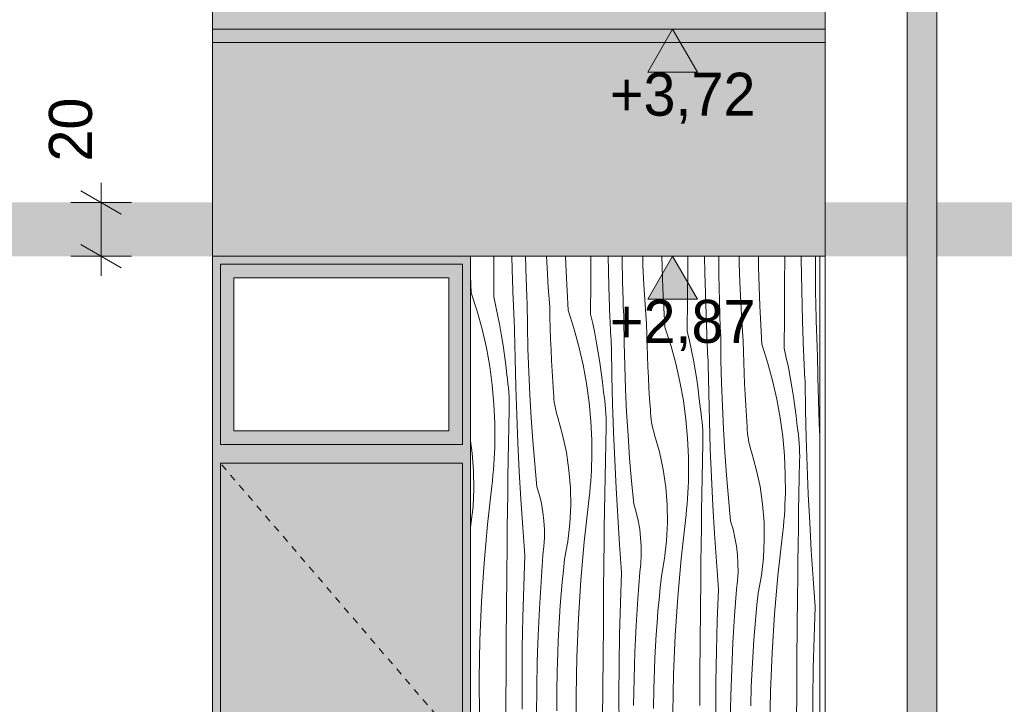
# Model space of a CAD drawing. Extents: x -366324 to -207045, y 68808 to 138616.
# Tile 151 of 170: x -216574 to -212910, y 116213 to 118760. Entities that reach past the tile are written whole.
import ezdxf

# ---------------------------------------------------------------- set-up
doc = ezdxf.new("R2010")
doc.units = 0
doc.header["$MEASUREMENT"] = 0
doc.linetypes.add('Dashed', pattern=[564.444447, 282.222223, -282.222223])
doc.linetypes.add('Hidden Line', pattern=[50, 25, -25])
for name, color, linetype, lineweight, true_color in [('Arch kolorystyka_Nr_Pióra__2', 7, 'Continuous', 13, 0x7f7f7f), ('Arch kolorystyka_Nr_Pióra__22', 7, 'Continuous', 9, 0x7f7f7f), ('Arch kolorystyka_Nr_Pióra__4', 7, 'Continuous', 9, 0x029e21), ('Arch kolorystyka_Nr_Pióra__81', 7, 'Continuous', 9, 0x5d5d5d), ('Arch okna_Nr_Pióra__81', 7, 'Continuous', 9, 0x5d5d5d)]:
    doc.layers.add(name, color=color, linetype=linetype, lineweight=lineweight, true_color=true_color)
for name, color, linetype, lineweight in [('Arch kolorystyka_Nr_Pióra__41', 7, 'Continuous', 15), ('Arch okna_Nr_Pióra__21', 7, 'Continuous', 9), ('Arch rynny_Nr_Pióra__21', 7, 'Continuous', 9), ('Arch wymiary_Nr_Pióra__19', 255, 'Continuous', 13), ('Arch wymiary_Nr_Pióra__21', 7, 'Continuous', 9), ('Arch ściany zewnętrzne_Nr_Pióra__21', 7, 'Continuous', 9)]:
    doc.layers.add(name, color=color, linetype=linetype, lineweight=lineweight)
doc.layers.add('Arch wymiary', color=7, linetype='Continuous')
doc.styles.add('GENERATED_STYLE_1', font='txt')
doc.dimstyles.new('GENERATED_STYLE__1', dxfattribs={"dimtxt": 160.000002, "dimasz": 114, "dimexe": 0.18, "dimexo": 0, "dimgap": 0.09, "dimtad": 1, "dimdec": 0, "dimlfac": 0.1, "dimzin": 0, "dimdsep": 46, "dimtxsty": 'GENERATED_STYLE_1', "dimblk": 'ARROWHEAD_2', "dimblk1": 'ARROWHEAD_2', "dimblk2": 'ARROWHEAD_2', "dimcen": 0.09, "dimclrd": 7, "dimclre": 7, "dimclrt": 7, "dimazin": 0, "dimtfac": 1, "dimtdec": 4, "dimtmove": 2, "dimatfit": 3, "dimfxl": 0, "dimtolj": 1, "dimtzin": 0, "dimarcsym": 0})

# ---------------------------------------------------------------- blocks, each defined once
blk = doc.blocks.new('*X130')
at = {"layer": 'Arch kolorystyka_Nr_Pióra__22', "linetype": 'Continuous'}
for p, q in [((-214809.4, 117846.4), (-214809.2, 117879.6)), ((-214741.9, 117830), (-214743.1, 117879.6)), ((-214690.8, 117839.6), (-214691.7, 117879.6)), ((-214611.6, 117836.2), (-214613.6, 117879.6)), ((-214541, 117822.8), (-214542.7, 117879.6)), ((-214449.2, 117782.9), (-214448.5, 117879.6)), ((-214381.7, 117766.5), (-214384.6, 117879.6)), ((-214332.7, 117875.2), (-214332.7, 117879.6)), ((-214330.6, 117776.1), (-214332.7, 117875.2)), ((-214254.7, 117845), (-214255.7, 117879.6)), ((-214180.8, 117759.3), (-214184.4, 117879.6)), ((-214088.2, 117837.4), (-214087.9, 117879.6)), ((-214024.4, 117817.4), (-214025.3, 117879.6)), ((-213972.5, 117811.7), (-213973, 117879.6)), ((-213896.6, 117853.9), (-213897, 117879.6)), ((-213824.9, 117839.2), (-213825.1, 117879.6)), ((-213728, 117773.9), (-213727.2, 117879.6)), ((-213665.9, 117868.3), (-213666, 117879.6)), ((-213664.2, 117753.9), (-213665.9, 117868.3)), ((-213613, 117847.3), (-213612.8, 117879.6)), ((-214810.2, 117728.4), (-214809.4, 117846.4)), ((-214737.7, 117715.6), (-214741.9, 117830)), ((-214690.4, 117823), (-214690.8, 117839.6)), ((-214689.8, 117806.3), (-214690.4, 117823)), ((-214607.3, 117763.9), (-214611.6, 117836.2)), ((-214533.4, 117679.5), (-214541, 117822.8)), ((-214251.4, 117772.7), (-214254.7, 117845)), ((-214089, 117719.4), (-214088.2, 117837.4)), ((-213894.5, 117781.5), (-213896.6, 117853.9)), ((-213820.6, 117695.8), (-213824.9, 117839.2)), ((-213612.3, 117748.2), (-213613, 117847.3)), ((-214893.6, 117743.1), (-214896.9, 117805.1)), ((-214689.3, 117789.7), (-214689.8, 117806.3)), ((-214688.7, 117773), (-214689.3, 117789.7)), ((-214021.5, 117702.9), (-214024.4, 117817.4)), ((-213970.4, 117712.6), (-213972.5, 117811.7)), ((-214688.1, 117756.4), (-214688.7, 117773)), ((-214687.4, 117739.7), (-214688.1, 117756.4)), ((-214601.8, 117691.6), (-214607.3, 117763.9)), ((-214450, 117664.8), (-214449.2, 117782.9)), ((-214377.5, 117652.1), (-214381.7, 117766.5)), ((-214330.2, 117759.5), (-214330.6, 117776.1)), ((-214329.6, 117742.8), (-214330.2, 117759.5)), ((-214247.1, 117700.3), (-214251.4, 117772.7)), ((-214173.2, 117616), (-214180.8, 117759.3)), ((-213891.2, 117709.1), (-213894.5, 117781.5)), ((-213728.8, 117655.8), (-213728, 117773.9)), ((-213661.3, 117639.4), (-213664.2, 117753.9)), ((-213610.2, 117649.1), (-213612.3, 117748.2)), ((-214893.6, 117743.1), (-214871.9, 117675.9)), ((-214810.2, 117728.4), (-214802, 117692.4)), ((-214737.1, 117701.6), (-214737.7, 117715.6)), ((-214686.7, 117723.1), (-214687.4, 117739.7)), ((-214686, 117706.5), (-214686.7, 117723.1)), ((-214329.1, 117726.2), (-214329.6, 117742.8)), ((-214328.5, 117709.5), (-214329.1, 117726.2)), ((-214089.8, 117601.3), (-214089, 117719.4)), ((-213970, 117695.9), (-213970.4, 117712.6)), ((-214871.9, 117675.9), (-214853.2, 117607.9)), ((-214802, 117692.4), (-214794.5, 117656.4)), ((-214736.5, 117687.5), (-214737.1, 117701.6)), ((-214735.9, 117673.5), (-214736.5, 117687.5)), ((-214735.3, 117659.5), (-214735.9, 117673.5)), ((-214684.9, 117620.7), (-214686, 117706.5)), ((-214601, 117651.7), (-214601.8, 117691.6)), ((-214533.4, 117679.5), (-214511.7, 117612.4)), ((-214327.9, 117692.9), (-214328.5, 117709.5)), ((-214327.2, 117676.2), (-214327.9, 117692.9)), ((-214326.5, 117659.6), (-214327.2, 117676.2)), ((-214241.6, 117628.1), (-214247.1, 117700.3)), ((-214017.3, 117588.6), (-214021.5, 117702.9)), ((-213969.4, 117679.3), (-213970, 117695.9)), ((-213968.9, 117662.6), (-213969.4, 117679.3)), ((-213886.9, 117636.8), (-213891.2, 117709.1)), ((-213813, 117552.5), (-213820.6, 117695.8)), ((-214794.5, 117656.4), (-214787.5, 117620.3)), ((-214734.6, 117645.5), (-214735.3, 117659.5)), ((-214733.9, 117631.4), (-214734.6, 117645.5)), ((-214600, 117611.7), (-214601, 117651.7)), ((-214450, 117664.8), (-214441.8, 117628.9)), ((-214376.9, 117638), (-214377.5, 117652.1)), ((-214376.3, 117624), (-214376.9, 117638)), ((-214325.8, 117642.9), (-214326.5, 117659.6)), ((-214324.7, 117557.2), (-214325.8, 117642.9)), ((-213968.3, 117646), (-213968.9, 117662.6)), ((-213967.7, 117629.4), (-213968.3, 117646)), ((-213881.4, 117564.6), (-213886.9, 117636.8)), ((-213729.5, 117537.8), (-213728.8, 117655.8)), ((-213657.1, 117525), (-213661.3, 117639.4)), ((-213609.8, 117632.4), (-213610.2, 117649.1)), ((-214853.2, 117607.9), (-214837.6, 117539.1)), ((-214787.5, 117620.3), (-214781.2, 117584)), ((-214733.2, 117617.4), (-214733.9, 117631.4)), ((-214732.5, 117603.4), (-214733.2, 117617.4)), ((-214730.7, 117498.7), (-214732.5, 117603.4)), ((-214682.9, 117535), (-214684.9, 117620.7)), ((-214598.6, 117571.8), (-214600, 117611.7)), ((-214511.7, 117612.4), (-214493, 117544.4)), ((-214441.8, 117628.9), (-214434.3, 117592.9)), ((-214375.7, 117610), (-214376.3, 117624)), ((-214375.1, 117596), (-214375.7, 117610)), ((-214240.8, 117588.2), (-214241.6, 117628.1)), ((-214173.2, 117616), (-214151.5, 117548.9)), ((-214089.8, 117601.3), (-214081.6, 117565.4)), ((-213967, 117612.7), (-213967.7, 117629.4)), ((-213966.3, 117596.1), (-213967, 117612.7)), ((-213609.2, 117615.8), (-213609.8, 117632.4)), ((-213608.7, 117599.1), (-213609.2, 117615.8)), ((-214781.2, 117584), (-214775.4, 117547.7)), ((-214597, 117531.9), (-214598.6, 117571.8)), ((-214434.3, 117592.9), (-214427.3, 117556.8)), ((-214374.4, 117582), (-214375.1, 117596)), ((-214373.7, 117567.9), (-214374.4, 117582)), ((-214373, 117553.9), (-214373.7, 117567.9)), ((-214239.8, 117548.2), (-214240.8, 117588.2)), ((-214081.6, 117565.4), (-214074.1, 117529.4)), ((-214016.7, 117574.5), (-214017.3, 117588.6)), ((-214016.1, 117560.5), (-214016.7, 117574.5)), ((-213965.5, 117579.4), (-213966.3, 117596.1)), ((-213964.5, 117493.7), (-213965.5, 117579.4)), ((-213880.6, 117524.6), (-213881.4, 117564.6)), ((-213608.1, 117582.5), (-213608.7, 117599.1)), ((-213607.5, 117565.8), (-213608.1, 117582.5)), ((-213606.8, 117549.2), (-213607.5, 117565.8)), ((-214837.6, 117539.1), (-214825, 117469.6)), ((-214775.4, 117547.7), (-214770.2, 117511.2)), ((-214679.8, 117449.3), (-214682.9, 117535)), ((-214595, 117491.9), (-214597, 117531.9)), ((-214493, 117544.4), (-214477.4, 117475.6)), ((-214427.3, 117556.8), (-214421, 117520.5)), ((-214372.3, 117539.9), (-214373, 117553.9)), ((-214370.5, 117435.2), (-214372.3, 117539.9)), ((-214322.7, 117471.5), (-214324.7, 117557.2)), ((-214238.4, 117508.3), (-214239.8, 117548.2)), ((-214151.5, 117548.9), (-214132.8, 117480.8)), ((-214074.1, 117529.4), (-214067.1, 117493.2)), ((-214015.5, 117546.5), (-214016.1, 117560.5)), ((-214014.8, 117532.5), (-214015.5, 117546.5)), ((-214014.2, 117518.4), (-214014.8, 117532.5)), ((-213813, 117552.5), (-213791.3, 117485.4)), ((-213729.5, 117537.8), (-213721.4, 117501.9)), ((-213606.1, 117532.6), (-213606.8, 117549.2)), ((-213605.3, 117515.9), (-213606.1, 117532.6)), ((-214770.2, 117511.2), (-214765.6, 117474.7)), ((-214728.1, 117394), (-214730.7, 117498.7)), ((-214592.8, 117452.1), (-214595, 117491.9)), ((-214421, 117520.5), (-214415.2, 117484.1)), ((-214236.7, 117468.3), (-214238.4, 117508.3)), ((-214067.1, 117493.2), (-214060.8, 117457)), ((-214013.5, 117504.4), (-214014.2, 117518.4)), ((-214012.8, 117490.4), (-214013.5, 117504.4)), ((-214012.1, 117476.4), (-214012.8, 117490.4)), ((-213962.5, 117408), (-213964.5, 117493.7)), ((-213879.6, 117484.7), (-213880.6, 117524.6)), ((-213721.4, 117501.9), (-213713.9, 117465.9)), ((-213656.5, 117511), (-213657.1, 117525)), ((-213655.9, 117497), (-213656.5, 117511)), ((-213655.3, 117483), (-213655.9, 117497)), ((-213604.3, 117430.2), (-213605.3, 117515.9)), ((-214825, 117469.6), (-214815.5, 117399.7)), ((-214765.6, 117474.7), (-214761.6, 117438.1)), ((-214477.4, 117475.6), (-214464.8, 117406.1)), ((-214415.2, 117484.1), (-214410, 117447.7)), ((-214319.6, 117385.8), (-214322.7, 117471.5)), ((-214234.8, 117428.4), (-214236.7, 117468.3)), ((-214132.8, 117480.8), (-214117.2, 117412)), ((-214060.8, 117457), (-214055, 117420.6)), ((-214010.3, 117371.7), (-214012.1, 117476.4)), ((-213878.2, 117444.8), (-213879.6, 117484.7)), ((-213791.3, 117485.4), (-213772.6, 117417.3)), ((-213713.9, 117465.9), (-213706.9, 117429.7)), ((-213654.6, 117468.9), (-213655.3, 117483)), ((-213654, 117454.9), (-213654.6, 117468.9)), ((-213653.3, 117440.9), (-213654, 117454.9)), ((-214759.2, 117422.1), (-214761.6, 117438.1)), ((-214757.1, 117406.1), (-214759.2, 117422.1)), ((-214675.8, 117363.7), (-214679.8, 117449.3)), ((-214590.3, 117412.2), (-214592.8, 117452.1)), ((-214410, 117447.7), (-214405.4, 117411.2)), ((-214367.9, 117330.5), (-214370.5, 117435.2)), ((-214232.6, 117388.5), (-214234.8, 117428.4)), ((-214055, 117420.6), (-214049.8, 117384.2)), ((-213876.5, 117404.8), (-213878.2, 117444.8)), ((-213772.6, 117417.3), (-213757, 117348.5)), ((-213706.9, 117429.7), (-213700.5, 117393.5)), ((-213652.6, 117426.9), (-213653.3, 117440.9)), ((-213651.9, 117412.9), (-213652.6, 117426.9)), ((-213602.3, 117344.5), (-213604.3, 117430.2)), ((-214815.5, 117399.7), (-214809.1, 117329.5)), ((-214755.3, 117390.1), (-214757.1, 117406.1)), ((-214754, 117374), (-214755.3, 117390.1)), ((-214724.6, 117289.3), (-214728.1, 117394)), ((-214587.5, 117372.3), (-214590.3, 117412.2)), ((-214464.8, 117406.1), (-214455.3, 117336.2)), ((-214405.4, 117411.2), (-214401.4, 117374.6)), ((-214315.6, 117300.2), (-214319.6, 117385.8)), ((-214230.1, 117348.7), (-214232.6, 117388.5)), ((-214117.2, 117412), (-214104.6, 117342.6)), ((-214049.8, 117384.2), (-214045.2, 117347.7)), ((-213959.4, 117322.3), (-213962.5, 117408)), ((-213874.6, 117364.9), (-213876.5, 117404.8)), ((-213700.5, 117393.5), (-213694.8, 117357.1)), ((-213650.1, 117308.2), (-213651.9, 117412.9)), ((-214753, 117357.9), (-214754, 117374)), ((-214752.4, 117341.8), (-214753, 117357.9)), ((-214670.7, 117278.1), (-214675.8, 117363.7)), ((-214587, 117360.5), (-214587.5, 117372.3)), ((-214586.1, 117348.7), (-214587, 117360.5)), ((-214584.7, 117336.9), (-214586.1, 117348.7)), ((-214399, 117358.6), (-214401.4, 117374.6)), ((-214396.9, 117342.6), (-214399, 117358.6)), ((-214227.3, 117308.8), (-214230.1, 117348.7)), ((-214045.2, 117347.7), (-214041.2, 117311.1)), ((-214007.7, 117267), (-214010.3, 117371.7)), ((-213872.4, 117325), (-213874.6, 117364.9)), ((-213757, 117348.5), (-213744.4, 117279.1)), ((-213694.8, 117357.1), (-213689.6, 117320.7)), ((-213599.2, 117258.8), (-213602.3, 117344.5)), ((-214809.1, 117329.5), (-214805.8, 117259)), ((-214753.7, 117246.8), (-214752.4, 117309.5)), ((-214752.2, 117325.6), (-214752.4, 117341.8)), ((-214752.4, 117309.5), (-214752.2, 117325.6)), ((-214582.9, 117325.2), (-214584.7, 117336.9)), ((-214580.7, 117313.5), (-214582.9, 117325.2)), ((-214578.2, 117302), (-214580.7, 117313.5)), ((-214455.3, 117336.2), (-214448.9, 117265.9)), ((-214395.1, 117326.6), (-214396.9, 117342.6)), ((-214393.8, 117310.5), (-214395.1, 117326.6)), ((-214392.8, 117294.4), (-214393.8, 117310.5)), ((-214364.4, 117225.8), (-214367.9, 117330.5)), ((-214226.8, 117297), (-214227.3, 117308.8)), ((-214104.6, 117342.6), (-214095.1, 117272.7)), ((-214038.8, 117295.1), (-214041.2, 117311.1)), ((-213955.4, 117236.6), (-213959.4, 117322.3)), ((-213869.9, 117285.1), (-213872.4, 117325)), ((-213689.6, 117320.7), (-213685, 117284.2)), ((-213647.5, 117203.4), (-213650.1, 117308.2)), ((-214720.3, 117184.7), (-214724.6, 117289.3)), ((-214664.6, 117192.6), (-214670.7, 117278.1)), ((-214575.2, 117290.5), (-214578.2, 117302)), ((-214571.8, 117279.2), (-214575.2, 117290.5)), ((-214553.7, 117215.1), (-214571.8, 117279.2)), ((-214392.2, 117278.3), (-214392.8, 117294.4)), ((-214392, 117262.1), (-214392.2, 117278.3)), ((-214310.5, 117214.6), (-214315.6, 117300.2)), ((-214225.9, 117285.1), (-214226.8, 117297)), ((-214224.5, 117273.4), (-214225.9, 117285.1)), ((-214222.7, 117261.7), (-214224.5, 117273.4)), ((-214095.1, 117272.7), (-214088.7, 117202.4)), ((-214036.7, 117279.1), (-214038.8, 117295.1)), ((-214034.9, 117263.1), (-214036.7, 117279.1)), ((-213867.1, 117245.3), (-213869.9, 117285.1)), ((-213744.4, 117279.1), (-213734.9, 117209.2)), ((-213685, 117284.2), (-213681, 117247.6)), ((-214805.8, 117259), (-214805.7, 117188.4)), ((-214755, 117184.1), (-214753.7, 117246.8)), ((-214448.9, 117265.9), (-214445.6, 117195.5)), ((-214393.5, 117183.3), (-214392.2, 117246)), ((-214392.2, 117246), (-214392, 117262.1)), ((-214220.5, 117250), (-214222.7, 117261.7)), ((-214218, 117238.5), (-214220.5, 117250)), ((-214215, 117227), (-214218, 117238.5)), ((-214033.6, 117247), (-214034.9, 117263.1)), ((-214032.6, 117230.9), (-214033.6, 117247)), ((-214004.2, 117162.3), (-214007.7, 117267)), ((-213950.3, 117151.1), (-213955.4, 117236.6)), ((-213866.6, 117233.4), (-213867.1, 117245.3)), ((-213865.7, 117221.6), (-213866.6, 117233.4)), ((-213678.6, 117231.6), (-213681, 117247.6)), ((-213596.9, 117209.5), (-213599.2, 117258.8)), ((-214539.8, 117150.1), (-214553.7, 117215.1)), ((-214360.1, 117121.2), (-214364.4, 117225.8)), ((-214304.4, 117129), (-214310.5, 117214.6)), ((-214211.6, 117215.7), (-214215, 117227)), ((-214193.5, 117151.6), (-214211.6, 117215.7)), ((-214088.7, 117202.4), (-214085.4, 117131.9)), ((-214032, 117214.7), (-214032.6, 117230.9)), ((-214031.8, 117198.6), (-214032, 117214.7)), ((-214032, 117182.5), (-214031.8, 117198.6)), ((-213864.3, 117209.9), (-213865.7, 117221.6)), ((-213862.5, 117198.2), (-213864.3, 117209.9)), ((-213860.3, 117186.5), (-213862.5, 117198.2)), ((-213734.9, 117209.2), (-213728.5, 117138.9)), ((-213676.5, 117215.6), (-213678.6, 117231.6)), ((-213674.7, 117199.6), (-213676.5, 117215.6)), ((-213673.4, 117183.5), (-213674.7, 117199.6)), ((-213644, 117098.8), (-213647.5, 117203.4)), ((-214890.3, 117147.7), (-214896.9, 117192.6)), ((-214807, 117147.2), (-214806.2, 117167.8)), ((-214806.2, 117167.8), (-214805.7, 117188.4)), ((-214756.1, 117121.5), (-214755, 117184.1)), ((-214715.1, 117080.1), (-214720.3, 117184.7)), ((-214657.5, 117107.1), (-214664.6, 117192.6)), ((-214445.6, 117195.5), (-214445.5, 117124.9)), ((-214394.8, 117120.6), (-214393.5, 117183.3)), ((-214033.3, 117119.8), (-214032, 117182.5)), ((-213999.9, 117057.6), (-214004.2, 117162.3)), ((-213857.8, 117174.9), (-213860.3, 117186.5)), ((-213854.8, 117163.5), (-213857.8, 117174.9)), ((-213851.4, 117152.1), (-213854.8, 117163.5)), ((-213672.4, 117167.4), (-213673.4, 117183.5)), ((-213671.8, 117151.2), (-213672.4, 117167.4)), ((-214885, 117081.4), (-214890.3, 117147.7)), ((-214809.4, 117106.1), (-214808.1, 117126.6)), ((-214808.1, 117126.6), (-214807, 117147.2)), ((-214530.1, 117084.2), (-214539.8, 117150.1)), ((-214446, 117104.3), (-214445.5, 117124.9)), ((-214297.3, 117043.6), (-214304.4, 117129)), ((-214179.5, 117086.6), (-214193.5, 117151.6)), ((-214085.4, 117131.9), (-214085.3, 117061.4)), ((-213944.2, 117065.5), (-213950.3, 117151.1)), ((-213833.3, 117088.1), (-213851.4, 117152.1)), ((-213728.5, 117138.9), (-213725.2, 117068.4)), ((-213671.6, 117135.1), (-213671.8, 117151.2)), ((-213671.8, 117118.9), (-213671.6, 117135.1)), ((-214811.1, 117085.5), (-214809.4, 117106.1)), ((-214757.1, 117058.8), (-214756.1, 117121.5)), ((-214649.4, 117021.8), (-214657.5, 117107.1)), ((-214446.8, 117083.7), (-214446, 117104.3)), ((-214395.9, 117058), (-214394.8, 117120.6)), ((-214354.9, 117016.5), (-214360.1, 117121.2)), ((-214034.6, 117057.1), (-214033.3, 117119.8)), ((-213819.3, 117023), (-213833.3, 117088.1)), ((-213673.1, 117056.3), (-213671.8, 117118.9)), ((-213639.7, 116994.1), (-213644, 117098.8)), ((-214883.9, 117014.9), (-214885, 117081.4)), ((-214815.1, 117044.5), (-214812.9, 117065)), ((-214812.9, 117065), (-214811.1, 117085.5)), ((-214758, 116996.1), (-214757.1, 117058.8)), ((-214709.1, 116975.5), (-214715.1, 117080.1)), ((-214524.7, 117017.9), (-214530.1, 117084.2)), ((-214449.2, 117042.5), (-214447.9, 117063.1)), ((-214447.9, 117063.1), (-214446.8, 117083.7)), ((-214396.9, 116995.3), (-214395.9, 117058)), ((-214169.9, 117020.7), (-214179.5, 117086.6)), ((-214085.8, 117040.8), (-214085.3, 117061.4)), ((-214035.7, 116994.4), (-214034.6, 117057.1)), ((-213994.7, 116953), (-213999.9, 117057.6)), ((-213937.1, 116980.1), (-213944.2, 117065.5)), ((-213725.2, 117068.4), (-213725.1, 116997.9)), ((-213674.3, 116993.6), (-213673.1, 117056.3)), ((-214887.2, 116948.4), (-214883.9, 117014.9)), ((-214833.5, 116881.4), (-214817.5, 117024)), ((-214817.5, 117024), (-214815.1, 117044.5)), ((-214640.2, 116990.9), (-214649.4, 117021.8)), ((-214523.7, 116951.4), (-214524.7, 117017.9)), ((-214452.7, 117001.5), (-214450.9, 117022)), ((-214450.9, 117022), (-214449.2, 117042.5)), ((-214348.8, 116912), (-214354.9, 117016.5)), ((-214289.1, 116958.2), (-214297.3, 117043.6)), ((-214164.5, 116954.4), (-214169.9, 117020.7)), ((-214087.7, 116999.6), (-214086.6, 117020.2)), ((-214086.6, 117020.2), (-214085.8, 117040.8)), ((-213809.7, 116957.2), (-213819.3, 117023)), ((-214758.9, 116933.4), (-214758, 116996.1)), ((-214632.9, 116959.6), (-214640.2, 116990.9)), ((-214457.3, 116960.5), (-214454.9, 116981)), ((-214454.9, 116981), (-214452.7, 117001.5)), ((-214397.8, 116932.6), (-214396.9, 116995.3)), ((-214090.7, 116958.5), (-214089, 116979)), ((-214089, 116979), (-214087.7, 116999.6)), ((-214036.7, 116931.8), (-214035.7, 116994.4)), ((-213928.9, 116894.7), (-213937.1, 116980.1)), ((-213726.4, 116956.7), (-213725.6, 116977.3)), ((-213725.6, 116977.3), (-213725.1, 116997.9)), ((-213675.5, 116930.9), (-213674.3, 116993.6)), ((-213634.5, 116889.5), (-213639.7, 116994.1)), ((-214894.8, 116882.3), (-214887.2, 116948.4)), ((-214702.1, 116871), (-214709.1, 116975.5)), ((-214627.3, 116927.9), (-214632.9, 116959.6)), ((-214527, 116884.9), (-214523.7, 116951.4)), ((-214473.3, 116817.9), (-214457.3, 116960.5)), ((-214280, 116927.4), (-214289.1, 116958.2)), ((-214163.5, 116887.9), (-214164.5, 116954.4)), ((-214092.5, 116937.9), (-214090.7, 116958.5)), ((-213988.6, 116848.5), (-213994.7, 116953)), ((-213804.3, 116890.9), (-213809.7, 116957.2)), ((-213727.5, 116936.1), (-213726.4, 116956.7)), ((-214759.6, 116870.8), (-214758.9, 116933.4)), ((-214623.6, 116895.9), (-214627.3, 116927.9)), ((-214398.7, 116869.9), (-214397.8, 116932.6)), ((-214341.9, 116807.5), (-214348.8, 116912)), ((-214272.7, 116896.1), (-214280, 116927.4)), ((-214097.1, 116897), (-214094.7, 116917.4)), ((-214094.7, 116917.4), (-214092.5, 116937.9)), ((-214037.6, 116869.1), (-214036.7, 116931.8)), ((-213730.4, 116895), (-213728.8, 116915.5)), ((-213728.8, 116915.5), (-213727.5, 116936.1)), ((-213676.5, 116868.3), (-213675.5, 116930.9)), ((-214896.9, 116871), (-214894.8, 116882.3)), ((-214846.1, 116738.5), (-214833.5, 116881.4)), ((-214760.2, 116808.1), (-214759.6, 116870.8)), ((-214694.4, 116766.5), (-214702.1, 116871)), ((-214621.7, 116863.8), (-214623.6, 116895.9)), ((-214534.6, 116818.8), (-214527, 116884.9)), ((-214399.4, 116807.2), (-214398.7, 116869.9)), ((-214267.1, 116864.4), (-214272.7, 116896.1)), ((-214166.8, 116821.4), (-214163.5, 116887.9)), ((-214113.1, 116754.4), (-214097.1, 116897)), ((-214038.5, 116806.4), (-214037.6, 116869.1)), ((-213919.8, 116863.9), (-213928.9, 116894.7)), ((-213803.3, 116824.4), (-213804.3, 116890.9)), ((-213734.5, 116853.9), (-213732.3, 116874.4)), ((-213732.3, 116874.4), (-213730.4, 116895)), ((-213677.4, 116805.6), (-213676.5, 116868.3)), ((-213628.4, 116785), (-213634.5, 116889.5)), ((-214623.3, 116799.5), (-214621.6, 116831.6)), ((-214621.6, 116831.6), (-214621.7, 116863.8)), ((-214263.4, 116832.4), (-214267.1, 116864.4)), ((-214261.5, 116800.3), (-214263.4, 116832.4)), ((-213981.7, 116744), (-213988.6, 116848.5)), ((-213912.5, 116832.5), (-213919.8, 116863.9)), ((-213906.9, 116800.9), (-213912.5, 116832.5)), ((-213752.9, 116690.9), (-213736.9, 116833.5)), ((-213736.9, 116833.5), (-213734.5, 116853.9)), ((-214761.3, 116690), (-214760.2, 116808.1)), ((-214626.8, 116767.5), (-214623.3, 116799.5)), ((-214546.5, 116753.4), (-214534.6, 116818.8)), ((-214485.9, 116675), (-214473.3, 116817.9)), ((-214400, 116744.6), (-214399.4, 116807.2)), ((-214334.1, 116703), (-214341.9, 116807.5)), ((-214261.4, 116768.1), (-214261.5, 116800.3)), ((-214174.4, 116755.3), (-214166.8, 116821.4)), ((-214039.2, 116743.7), (-214038.5, 116806.4)), ((-213903.2, 116768.9), (-213906.9, 116800.9)), ((-213806.6, 116757.9), (-213803.3, 116824.4)), ((-213678.3, 116742.9), (-213677.4, 116805.6)), ((-214698.7, 116652.2), (-214694.4, 116766.5)), ((-214634.2, 116668.7), (-214626.8, 116767.5)), ((-214263.1, 116736), (-214261.4, 116768.1)), ((-213901.3, 116736.8), (-213903.2, 116768.9)), ((-213814.2, 116691.8), (-213806.6, 116757.9)), ((-213621.5, 116680.5), (-213628.4, 116785)), ((-214855.4, 116595.4), (-214846.1, 116738.5)), ((-214551.1, 116710.1), (-214546.5, 116753.4)), ((-214401.1, 116626.5), (-214400, 116744.6)), ((-214266.6, 116704), (-214263.1, 116736)), ((-214186.3, 116689.8), (-214174.4, 116755.3)), ((-214125.7, 116611.5), (-214113.1, 116754.4)), ((-214039.8, 116681.1), (-214039.2, 116743.7)), ((-213973.9, 116639.5), (-213981.7, 116744)), ((-213901.2, 116704.6), (-213901.3, 116736.8)), ((-213679, 116680.2), (-213678.3, 116742.9)), ((-214762.3, 116572), (-214761.3, 116690)), ((-214555.3, 116666.7), (-214551.1, 116710.1)), ((-214338.5, 116588.6), (-214334.1, 116703)), ((-214274, 116605.1), (-214266.6, 116704)), ((-214190.9, 116646.6), (-214186.3, 116689.8)), ((-213902.9, 116672.5), (-213901.2, 116704.6)), ((-213826.1, 116626.3), (-213814.2, 116691.8)), ((-213765.5, 116548), (-213752.9, 116690.9)), ((-214701.8, 116537.7), (-214698.7, 116652.2)), ((-214640.3, 116569.7), (-214634.2, 116668.7)), ((-214559.1, 116623.4), (-214555.3, 116666.7)), ((-214495.2, 116531.9), (-214485.9, 116675)), ((-214040.9, 116563), (-214039.8, 116681.1)), ((-213906.4, 116640.5), (-213902.9, 116672.5)), ((-213679.6, 116617.5), (-213679, 116680.2)), ((-213613.7, 116576), (-213621.5, 116680.5)), ((-214562.5, 116580), (-214559.1, 116623.4)), ((-214402.1, 116508.5), (-214401.1, 116626.5)), ((-214195.1, 116603.2), (-214190.9, 116646.6)), ((-214135, 116468.4), (-214125.7, 116611.5)), ((-213978.3, 116525.1), (-213973.9, 116639.5)), ((-213913.8, 116541.6), (-213906.4, 116640.5)), ((-213830.7, 116583), (-213826.1, 116626.3)), ((-213680.7, 116499.5), (-213679.6, 116617.5)), ((-214861.2, 116452.1), (-214855.4, 116595.4)), ((-214565.5, 116536.6), (-214562.5, 116580)), ((-214341.6, 116474.2), (-214338.5, 116588.6)), ((-214280.1, 116506.2), (-214274, 116605.1)), ((-214198.9, 116559.9), (-214195.1, 116603.2)), ((-213834.9, 116539.7), (-213830.7, 116583)), ((-213618.1, 116461.6), (-213613.7, 116576)), ((-214763.3, 116454), (-214762.3, 116572)), ((-214703.7, 116423.3), (-214701.8, 116537.7)), ((-214645, 116470.7), (-214640.3, 116569.7)), ((-214202.3, 116516.5), (-214198.9, 116559.9)), ((-214041.9, 116445), (-214040.9, 116563)), ((-213919.9, 116442.7), (-213913.8, 116541.6)), ((-213838.7, 116496.4), (-213834.9, 116539.7)), ((-213774.7, 116404.8), (-213765.5, 116548)), ((-214568.1, 116493.1), (-214565.5, 116536.6)), ((-214501, 116388.5), (-214495.2, 116531.9)), ((-214403.1, 116390.5), (-214402.1, 116508.5)), ((-214284.8, 116407.2), (-214280.1, 116506.2)), ((-214205.3, 116473.1), (-214202.3, 116516.5)), ((-213981.4, 116410.7), (-213978.3, 116525.1)), ((-214648.3, 116371.6), (-214645, 116470.7)), ((-214570.4, 116449.6), (-214568.1, 116493.1)), ((-214343.5, 116359.8), (-214341.6, 116474.2)), ((-214207.9, 116429.6), (-214205.3, 116473.1)), ((-214140.8, 116325), (-214135, 116468.4)), ((-213842.1, 116453), (-213838.7, 116496.4)), ((-213681.7, 116381.5), (-213680.7, 116499.5)), ((-214863.7, 116308.6), (-214861.2, 116452.1)), ((-214764.2, 116336), (-214763.3, 116454)), ((-214572.2, 116406.2), (-214570.4, 116449.6)), ((-214210.2, 116386.1), (-214207.9, 116429.6)), ((-214042.9, 116327), (-214041.9, 116445)), ((-213924.6, 116343.7), (-213919.9, 116442.7)), ((-213845.1, 116409.5), (-213842.1, 116453)), ((-213621.2, 116347.2), (-213618.1, 116461.6)), ((-214704.4, 116308.8), (-214703.7, 116423.3)), ((-214574.4, 116333.7), (-214572.2, 116406.2)), ((-214288.1, 116308.1), (-214284.8, 116407.2)), ((-213983.3, 116296.2), (-213981.4, 116410.7)), ((-213847.7, 116366.1), (-213845.1, 116409.5)), ((-213780.6, 116261.5), (-213774.7, 116404.8)), ((-214650.3, 116272.5), (-214648.3, 116371.6)), ((-214503.5, 116245.1), (-214501, 116388.5)), ((-214404, 116272.4), (-214403.1, 116390.5)), ((-214344.2, 116245.3), (-214343.5, 116359.8)), ((-214212, 116342.6), (-214210.2, 116386.1)), ((-213850, 116322.6), (-213847.7, 116366.1)), ((-213682.7, 116263.4), (-213681.7, 116381.5)), ((-214765.1, 116217.9), (-214764.2, 116336)), ((-214575.5, 116261.3), (-214574.4, 116333.7)), ((-214214.2, 116270.2), (-214212, 116342.6)), ((-214143.3, 116181.6), (-214140.8, 116325)), ((-214043.8, 116208.9), (-214042.9, 116327)), ((-213927.9, 116244.6), (-213924.6, 116343.7)), ((-213851.8, 116279.1), (-213850, 116322.6)), ((-213623.1, 116232.7), (-213621.2, 116347.2)), ((-214862.8, 116165.2), (-214863.7, 116308.6)), ((-214703.9, 116194.3), (-214704.4, 116308.8)), ((-214290.1, 116209), (-214288.1, 116308.1)), ((-213984, 116181.8), (-213983.3, 116296.2)), ((-214651, 116173.3), (-214650.3, 116272.5)), ((-214575.5, 116188.9), (-214575.5, 116261.3)), ((-214502.6, 116101.7), (-214503.5, 116245.1)), ((-214404.9, 116154.4), (-214404, 116272.4)), ((-214343.7, 116130.8), (-214344.2, 116245.3)), ((-214215.3, 116197.8), (-214214.2, 116270.2)), ((-213929.9, 116145.4), (-213927.9, 116244.6)), ((-213854, 116206.7), (-213851.8, 116279.1)), ((-213783.1, 116118.1), (-213780.6, 116261.5)), ((-213683.6, 116145.4), (-213682.7, 116263.4)), ((-214765.9, 116099.9), (-214765.1, 116217.9)), ((-213623.8, 116118.3), (-213623.1, 116232.7))]:
    blk.add_line(p, q, dxfattribs=at)
blk = doc.blocks.new('Wypełnienie_65')
at = {"layer": 'Arch kolorystyka_Nr_Pióra__22', "linetype": 'Dashed'}
blk.add_blockref('*X130', (0, 0), dxfattribs=at)
blk = doc.blocks.new('Wymiary_178', base_point=(-214144.4, 117879.6))
at = {"layer": 'Arch wymiary_Nr_Pióra__21', "linetype": 'Continuous'}
blk.add_hatch(color=256, dxfattribs=at).paths.add_polyline_path([(-214144.4, 117879.6), (-214237.2, 117719.6), (-214051.6, 117719.6)], flags=0)
for p, q in [((-214144.4, 117879.6), (-214264.4, 117879.6)), ((-214144.4, 117879.6), (-214237.2, 117719.6)), ((-214144.4, 117879.6), (-214024.4, 117879.6)), ((-214051.6, 117719.6), (-214144.4, 117879.6)), ((-214237.2, 117719.6), (-214051.6, 117719.6))]:
    blk.add_line(p, q, dxfattribs=at)
at = {"layer": 'Arch wymiary_Nr_Pióra__21', "insert": (-214377.8, 117527.6), "char_height": 160, "attachment_point": 7, "style": 'GENERATED_STYLE_1'}
blk.add_mtext('{+2,87}', dxfattribs=at)
blk = doc.blocks.new('Wymiary_179', base_point=(-214144.4, 118724.6))
at = {"layer": 'Arch wymiary_Nr_Pióra__19', "linetype": 'Continuous'}
blk.add_hatch(color=256, dxfattribs=at).paths.add_polyline_path([(-214144.4, 118724.6), (-214237.2, 118564.6), (-214051.6, 118564.6)], flags=0)
for p, q in [((-214144.4, 118724.6), (-214237.2, 118564.6)), ((-214051.6, 118564.6), (-214144.4, 118724.6)), ((-214237.2, 118564.6), (-214051.6, 118564.6))]:
    blk.add_line(p, q, dxfattribs=at)
at = {"layer": 'Arch wymiary_Nr_Pióra__21', "linetype": 'Continuous'}
for q in [(-214264.4, 118724.6), (-214024.4, 118724.6)]:
    blk.add_line((-214144.4, 118724.6), q, dxfattribs=at)
at = {"layer": 'Arch wymiary_Nr_Pióra__19', "insert": (-214377.8, 118372.6), "char_height": 160, "attachment_point": 7, "style": 'GENERATED_STYLE_1'}
blk.add_mtext('{+3,72}', dxfattribs=at)
blk = doc.blocks.new('*D516')
at = {"layer": 'Arch wymiary_Nr_Pióra__21', "linetype": 'Continuous'}
for p, q in [((-216270.8, 118079.6), (-216270.8, 118152.9)), ((-216195.8, 118036.3), (-216345.8, 118122.9)), ((-216158.3, 118079.6), (-216383.3, 118079.6)), ((-216270.8, 117879.6), (-216270.8, 118079.6)), ((-216345.8, 117922.9), (-216195.8, 117836.3)), ((-216158.3, 117879.6), (-216383.3, 117879.6)), ((-216270.8, 117806.2), (-216270.8, 117879.6))]:
    blk.add_line(p, q, dxfattribs=at)
at = {"layer": 'Arch wymiary_Nr_Pióra__21', "insert": (-216302.8, 118231.8), "char_height": 160, "attachment_point": 7, "rotation": 90, "style": 'GENERATED_STYLE_1'}
blk.add_mtext('{20}', dxfattribs=at)
blk = doc.blocks.new('ARROWHEAD_2')
at = {"color": 0, "linetype": 'Continuous', "lineweight": 0}
for p, q in [((-0.378, -0.655), (0.378, 0.655)), ((0, 0), (-1, 0))]:
    blk.add_line(p, q, dxfattribs=at)

msp = doc.modelspace()

# ---------------------------------------------------------------- hatches: boundary and pattern name
at = {"layer": 'Arch kolorystyka_Nr_Pióra__2', "linetype": 'Continuous'}
h = msp.add_hatch(color=256, dxfattribs=at)
h.paths.add_polyline_path([(-215856.9, 118724.6), (-213576.9, 118724.6), (-213576.9, 121544.6), (-215856.9, 121544.6)], flags=0)
h.paths.add_polyline_path([(-215776.9, 120844.6), (-214801.9, 120844.6), (-214801.9, 121464.6), (-215776.9, 121464.6)], flags=0)
h.paths.add_polyline_path([(-214631.9, 120844.6), (-213656.9, 120844.6), (-213656.9, 121464.6), (-214631.9, 121464.6)], flags=0)
h.paths.add_polyline_path([(-214631.9, 118844.6), (-213656.9, 118844.6), (-213656.9, 120674.6), (-214631.9, 120674.6)], flags=0)
h.paths.add_polyline_path([(-214801.9, 120674.6), (-215776.9, 120674.6), (-215776.9, 118844.6), (-214801.9, 118844.6)], flags=0)
h = msp.add_hatch(color=256, dxfattribs=at)
h.paths.add_polyline_path([(-214926.9, 115009.6), (-215826.9, 115009.6), (-215826.9, 117109.6), (-214926.9, 117109.6)], flags=0)
h.paths.add_polyline_path([(-215116.9, 115979.6), (-215006.9, 115979.6), (-215006.9, 115966.2), (-215006.9, 115869.6, 1), (-214956.9, 115869.6), (-214956.9, 116024.6), (-214956.9, 116029.6, 1), (-215006.9, 116029.6), (-215006.9, 116009.6), (-215116.9, 116009.6)], flags=0)
at = {"layer": 'Arch kolorystyka_Nr_Pióra__4', "linetype": 'Continuous'}
msp.add_hatch(color=256, dxfattribs=at).paths.add_polyline_path([(-210556.9, 117879.6), (-210556.9, 118079.6), (-233811.9, 118079.6), (-233811.9, 117879.6)], flags=0)
at = {"layer": 'Arch kolorystyka_Nr_Pióra__41', "linetype": 'Continuous'}
for points in [[(-213161.9, 114608.8), (-213161.9, 122173.9, -0.545455), (-213271.9, 122173.9), (-213271.9, 114608.8, 0.811514)], [(-213576.9, 118724.6), (-215856.9, 118724.6), (-215856.9, 118674.6), (-213576.9, 118674.6)]]:
    msp.add_hatch(color=256, dxfattribs=at).paths.add_polyline_path(points, flags=0)
h = msp.add_hatch(color=256, dxfattribs=at)
h.paths.add_polyline_path([(-214896.9, 114989.6), (-215856.9, 114989.6), (-215856.9, 117879.6), (-214896.9, 117879.6)], flags=0)
h.paths.add_polyline_path([(-215776.9, 117799.6), (-214976.9, 117799.6), (-214976.9, 117229.6), (-215776.9, 117229.6)], flags=0)
h.paths.add_polyline_path([(-214926.9, 115009.6), (-215826.9, 115009.6), (-215826.9, 117109.6), (-214926.9, 117109.6)], flags=0)
at = {"layer": 'Arch kolorystyka_Nr_Pióra__81', "linetype": 'Continuous'}
msp.add_hatch(color=256, dxfattribs=at).paths.add_polyline_path([(-213576.9, 118674.6), (-215856.9, 118674.6), (-215856.9, 117879.6), (-213576.9, 117879.6)], flags=0)

# ---------------------------------------------------------------- linework, layer by layer
at = {"layer": 'Arch okna_Nr_Pióra__21', "linetype": 'Continuous'}
for p, q in [((-215776.9, 117229.6), (-215776.9, 117799.6)), ((-215776.9, 117799.6), (-214976.9, 117799.6)), ((-214976.9, 117229.6), (-214976.9, 117799.6)), ((-215776.9, 117229.6), (-214976.9, 117229.6)), ((-215826.9, 117109.6), (-215826.9, 115009.6)), ((-215826.9, 117109.6), (-214926.9, 117109.6)), ((-214926.9, 117109.6), (-214926.9, 115009.6))]:
    msp.add_line(p, q, dxfattribs=at)
at = {"layer": 'Arch okna_Nr_Pióra__21', "linetype": 'Hidden Line'}
msp.add_line((-214926.9, 116059.6), (-215826.9, 117109.6), dxfattribs=at)
at = {"layer": 'Arch okna_Nr_Pióra__81', "linetype": 'Continuous'}
for p, q in [((-215826.9, 117179.6), (-215826.9, 117849.6)), ((-215826.9, 117849.6), (-214926.9, 117849.6)), ((-214926.9, 117179.6), (-214926.9, 117849.6)), ((-215826.9, 117179.6), (-214926.9, 117179.6))]:
    msp.add_line(p, q, dxfattribs=at)
at = {"layer": 'Arch rynny_Nr_Pióra__21', "linetype": 'Continuous'}
for p, q in [((-213271.9, 122284.6), (-213271.9, 114608.8)), ((-213161.9, 122284.6), (-213161.9, 114608.8))]:
    msp.add_line(p, q, dxfattribs=at)
at = {"layer": 'Arch ściany zewnętrzne_Nr_Pióra__21', "linetype": 'Continuous'}
for p, q in [((-215856.9, 121544.6), (-215856.9, 118674.6)), ((-213576.9, 121544.6), (-213576.9, 118674.6)), ((-215856.9, 118724.6), (-213576.9, 118724.6)), ((-215856.9, 117879.6), (-215856.9, 118724.6)), ((-213576.9, 118724.6), (-213576.9, 117879.6)), ((-215856.9, 118674.6), (-213576.9, 118674.6)), ((-213576.9, 117879.6), (-215856.9, 117879.6)), ((-215856.9, 114989.6), (-215856.9, 117879.6)), ((-214896.9, 117879.6), (-214896.9, 114989.6)), ((-213596.9, 117879.6), (-213596.9, 115009.6)), ((-213576.9, 117879.6), (-213576.9, 115009.6))]:
    msp.add_line(p, q, dxfattribs=at)

# ---------------------------------------------------------------- block references
at = {"layer": 'Arch kolorystyka_Nr_Pióra__22', "linetype": 'Dashed'}
msp.add_blockref('Wypełnienie_65', (0, 0), dxfattribs=at)
at = {"layer": 'Arch wymiary', "linetype": 'Continuous'}
for name, p in [('Wymiary_179', (-214144.4, 118724.6)), ('Wymiary_178', (-214144.4, 117879.6))]:
    msp.add_blockref(name, p, dxfattribs=at)

# ---------------------------------------------------------------- dimensions: what is measured, and where the dimension line sits
dim = msp.add_linear_dim(base=(-216270.8, 117879.6), p1=(-216157.8, 117879.6), p2=(-216164.9, 118079.6), angle=90, dimstyle='GENERATED_STYLE__1', dxfattribs=at)
dim.commit()
dim.dimension.update_dxf_attribs({"geometry": '*D516', "text_midpoint": (-216382.8, 118353.2)})

doc.saveas('drawing.dxf')
